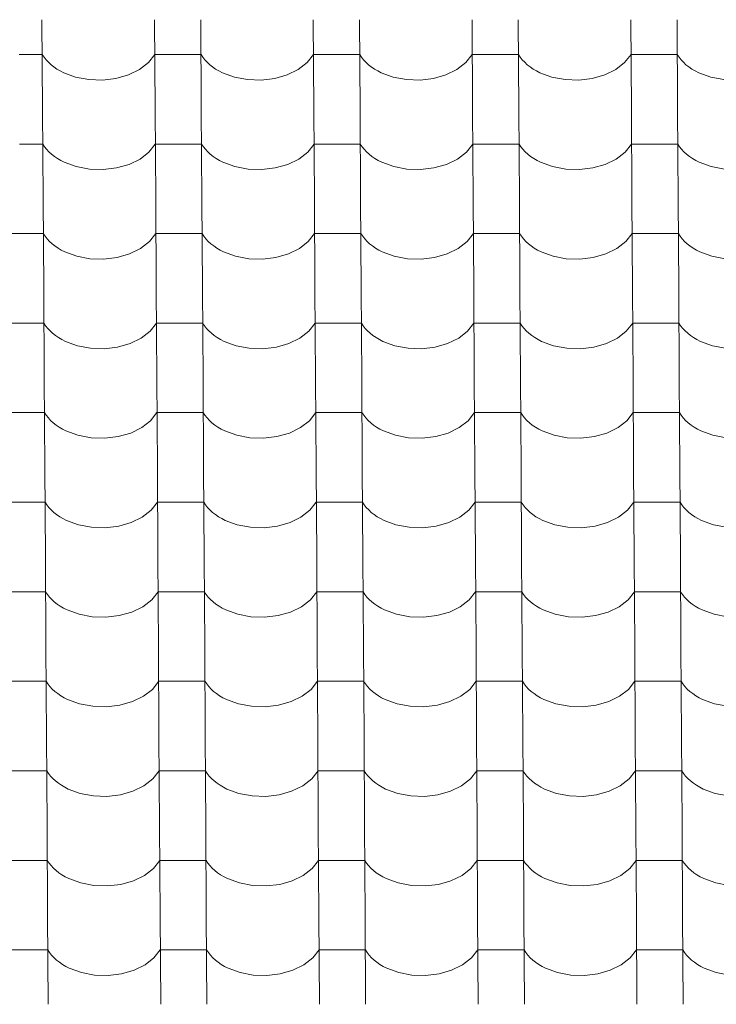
# Model space of a CAD drawing. Header units: millimetres. Extents: x -29001 to 109416, y -1251 to 13451.
# Tile 37 of 163: x -16516 to -15792, y 8474 to 9497. Entities that reach past the tile are written whole.
import ezdxf

# ---------------------------------------------------------------- set-up
doc = ezdxf.new("R2010")
doc.units = ezdxf.units.MM
doc.header["$MEASUREMENT"] = 0
doc.layers.add('POHLED JIŽNÍ_1_Konstrukce - nosné', color=7, linetype='Continuous')
doc.layers.add('POHLED JIŽNÍ_1_Nové_Výplně - Povrchové', color=7, linetype='Continuous')

# ---------------------------------------------------------------- blocks, each defined once
blk = doc.blocks.new('*X1', base_point=(-31394.7, -25864.9))
at = {"layer": 'POHLED JIŽNÍ_1_Nové_Výplně - Povrchové', "color": 21, "linetype": 'Continuous', "lineweight": 20, "true_color": 0xffaaaa}
for p, q in [((-16492.6, 9497.1), (-16492, 9404.5)), ((-16375.6, 9497.1), (-16375, 9404.5)), ((-16327.6, 9497.1), (-16327, 9404.5)), ((-16210.6, 9497.1), (-16210, 9404.5)), ((-16162.6, 9497.1), (-16162, 9404.5)), ((-16045.6, 9497.1), (-16045, 9404.5)), ((-15997.6, 9497.1), (-15997, 9404.5)), ((-15880.6, 9497.1), (-15880, 9404.5)), ((-15832.6, 9497.1), (-15832, 9404.5)), ((-16492.3, 9461), (-16516.4, 9461)), ((-16492.3, 9461), (-16490.5, 9458.2)), ((-16382, 9452.6), (-16375.4, 9461)), ((-16351.4, 9461), (-16375.4, 9461)), ((-16327.3, 9461), (-16351.4, 9461)), ((-16327.3, 9461), (-16325.5, 9458.2)), ((-16217, 9452.6), (-16210.4, 9461)), ((-16186.4, 9461), (-16210.4, 9461)), ((-16162.4, 9461), (-16186.4, 9461)), ((-16162.4, 9461), (-16160.5, 9458.2)), ((-16052, 9452.6), (-16045.4, 9461)), ((-16021.4, 9461), (-16045.4, 9461)), ((-15997.4, 9461), (-16021.4, 9461)), ((-15997.4, 9461), (-15995.5, 9458.2)), ((-15887, 9452.6), (-15880.4, 9461)), ((-15856.4, 9461), (-15880.4, 9461)), ((-15832.4, 9461), (-15856.4, 9461)), ((-15832.4, 9461), (-15830.5, 9458.2)), ((-16490.5, 9458.2), (-16488.4, 9455.5)), ((-16488.4, 9455.5), (-16485.9, 9452.9)), ((-16485.9, 9452.9), (-16483.2, 9450.4)), ((-16483.2, 9450.4), (-16480.3, 9448.1)), ((-16391.3, 9445.4), (-16382, 9452.6)), ((-16325.5, 9458.2), (-16323.4, 9455.5)), ((-16323.4, 9455.5), (-16320.9, 9452.9)), ((-16320.9, 9452.9), (-16318.2, 9450.4)), ((-16318.2, 9450.4), (-16315.3, 9448.1)), ((-16226.3, 9445.4), (-16217, 9452.6)), ((-16160.5, 9458.2), (-16158.4, 9455.5)), ((-16158.4, 9455.5), (-16155.9, 9452.9)), ((-16155.9, 9452.9), (-16153.3, 9450.4)), ((-16153.3, 9450.4), (-16150.3, 9448.1)), ((-16061.3, 9445.4), (-16052, 9452.6)), ((-15995.5, 9458.2), (-15993.4, 9455.5)), ((-15993.4, 9455.5), (-15990.9, 9452.9)), ((-15990.9, 9452.9), (-15988.3, 9450.4)), ((-15988.3, 9450.4), (-15985.3, 9448.1)), ((-15896.3, 9445.4), (-15887, 9452.6)), ((-15830.5, 9458.2), (-15828.4, 9455.5)), ((-15828.4, 9455.5), (-15826, 9452.9)), ((-15826, 9452.9), (-15823.3, 9450.4)), ((-15823.3, 9450.4), (-15820.3, 9448.1)), ((-16480.3, 9448.1), (-16477.1, 9445.9)), ((-16477.1, 9445.9), (-16473.7, 9443.9)), ((-16473.7, 9443.9), (-16470, 9442.1)), ((-16470, 9442.1), (-16457.6, 9437.5)), ((-16402.7, 9439.8), (-16391.3, 9445.4)), ((-16315.3, 9448.1), (-16312.1, 9445.9)), ((-16312.1, 9445.9), (-16308.7, 9443.9)), ((-16308.7, 9443.9), (-16305, 9442.1)), ((-16305, 9442.1), (-16292.6, 9437.5)), ((-16237.7, 9439.8), (-16226.3, 9445.4)), ((-16150.3, 9448.1), (-16147.1, 9445.9)), ((-16147.1, 9445.9), (-16143.7, 9443.9)), ((-16143.7, 9443.9), (-16140, 9442.1)), ((-16140, 9442.1), (-16127.6, 9437.5)), ((-16072.7, 9439.8), (-16061.3, 9445.4)), ((-15985.3, 9448.1), (-15982.1, 9445.9)), ((-15982.1, 9445.9), (-15978.7, 9443.9)), ((-15978.7, 9443.9), (-15975, 9442.1)), ((-15975, 9442.1), (-15962.6, 9437.5)), ((-15907.7, 9439.8), (-15896.3, 9445.4)), ((-15820.3, 9448.1), (-15817.1, 9445.9)), ((-15817.1, 9445.9), (-15813.7, 9443.9)), ((-15813.7, 9443.9), (-15810, 9442.1)), ((-15810, 9442.1), (-15797.6, 9437.5)), ((-16457.6, 9437.5), (-16443.9, 9434.9)), ((-16443.9, 9434.9), (-16429.7, 9434.4)), ((-16429.7, 9434.4), (-16415.7, 9436.1)), ((-16415.7, 9436.1), (-16402.7, 9439.8)), ((-16292.6, 9437.5), (-16278.9, 9434.9)), ((-16278.9, 9434.9), (-16264.7, 9434.4)), ((-16264.7, 9434.4), (-16250.7, 9436.1)), ((-16250.7, 9436.1), (-16237.7, 9439.8)), ((-16127.6, 9437.5), (-16113.9, 9434.9)), ((-16113.9, 9434.9), (-16099.7, 9434.4)), ((-16099.7, 9434.4), (-16085.7, 9436.1)), ((-16085.7, 9436.1), (-16072.7, 9439.8)), ((-15962.6, 9437.5), (-15948.9, 9434.9)), ((-15948.9, 9434.9), (-15934.7, 9434.4)), ((-15934.7, 9434.4), (-15920.7, 9436.1)), ((-15920.7, 9436.1), (-15907.7, 9439.8)), ((-15797.6, 9437.5), (-15783.9, 9434.9)), ((-16492, 9404.1), (-16491.4, 9311.5)), ((-16375, 9404.1), (-16374.4, 9311.5)), ((-16327, 9404.1), (-16326.4, 9311.5)), ((-16210, 9404.1), (-16209.5, 9311.5)), ((-16162, 9404.1), (-16161.4, 9311.5)), ((-16045, 9404.1), (-16044.5, 9311.5)), ((-15997, 9404.1), (-15996.4, 9311.5)), ((-15880, 9404.1), (-15879.5, 9311.5)), ((-15832, 9404.1), (-15831.4, 9311.5)), ((-16491.8, 9368), (-16515.8, 9368)), ((-16491.8, 9368), (-16489.9, 9365.2)), ((-16489.9, 9365.2), (-16487.8, 9362.5)), ((-16487.8, 9362.5), (-16485.4, 9359.9)), ((-16485.4, 9359.9), (-16482.7, 9357.4)), ((-16390.7, 9352.4), (-16381.4, 9359.6)), ((-16381.4, 9359.6), (-16374.8, 9368)), ((-16350.8, 9368), (-16374.8, 9368)), ((-16326.8, 9368), (-16350.8, 9368)), ((-16326.8, 9368), (-16324.9, 9365.2)), ((-16324.9, 9365.2), (-16322.8, 9362.5)), ((-16322.8, 9362.5), (-16320.4, 9359.9)), ((-16320.4, 9359.9), (-16317.7, 9357.4)), ((-16225.7, 9352.4), (-16216.4, 9359.6)), ((-16216.4, 9359.6), (-16209.8, 9368)), ((-16185.8, 9368), (-16209.8, 9368)), ((-16161.8, 9368), (-16185.8, 9368)), ((-16161.8, 9368), (-16159.9, 9365.2)), ((-16159.9, 9365.2), (-16157.8, 9362.5)), ((-16157.8, 9362.5), (-16155.4, 9359.9)), ((-16155.4, 9359.9), (-16152.7, 9357.4)), ((-16060.7, 9352.4), (-16051.4, 9359.6)), ((-16051.4, 9359.6), (-16044.8, 9368)), ((-16020.8, 9368), (-16044.8, 9368)), ((-15996.8, 9368), (-16020.8, 9368)), ((-15996.8, 9368), (-15994.9, 9365.2)), ((-15994.9, 9365.2), (-15992.8, 9362.5)), ((-15992.8, 9362.5), (-15990.4, 9359.9)), ((-15990.4, 9359.9), (-15987.7, 9357.4)), ((-15895.7, 9352.4), (-15886.4, 9359.6)), ((-15886.4, 9359.6), (-15879.8, 9368)), ((-15855.8, 9368), (-15879.8, 9368)), ((-15831.8, 9368), (-15855.8, 9368)), ((-15831.8, 9368), (-15829.9, 9365.2)), ((-15829.9, 9365.2), (-15827.8, 9362.5)), ((-15827.8, 9362.5), (-15825.4, 9359.9)), ((-15825.4, 9359.9), (-15822.7, 9357.4)), ((-16482.7, 9357.4), (-16479.7, 9355.1)), ((-16479.7, 9355.1), (-16476.5, 9352.9)), ((-16476.5, 9352.9), (-16473.1, 9350.9)), ((-16473.1, 9350.9), (-16469.5, 9349.1)), ((-16469.5, 9349.1), (-16457, 9344.5)), ((-16402.1, 9346.8), (-16390.7, 9352.4)), ((-16317.7, 9357.4), (-16314.7, 9355.1)), ((-16314.7, 9355.1), (-16311.5, 9352.9)), ((-16311.5, 9352.9), (-16308.1, 9350.9)), ((-16308.1, 9350.9), (-16304.5, 9349.1)), ((-16304.5, 9349.1), (-16292, 9344.5)), ((-16237.1, 9346.8), (-16225.7, 9352.4)), ((-16152.7, 9357.4), (-16149.7, 9355.1)), ((-16149.7, 9355.1), (-16146.5, 9352.9)), ((-16146.5, 9352.9), (-16143.1, 9350.9)), ((-16143.1, 9350.9), (-16139.5, 9349.1)), ((-16139.5, 9349.1), (-16127, 9344.5)), ((-16072.1, 9346.8), (-16060.7, 9352.4)), ((-15987.7, 9357.4), (-15984.7, 9355.1)), ((-15984.7, 9355.1), (-15981.5, 9352.9)), ((-15981.5, 9352.9), (-15978.1, 9350.9)), ((-15978.1, 9350.9), (-15974.5, 9349.1)), ((-15974.5, 9349.1), (-15962, 9344.5)), ((-15907.1, 9346.8), (-15895.7, 9352.4)), ((-15822.7, 9357.4), (-15819.7, 9355.1)), ((-15819.7, 9355.1), (-15816.5, 9352.9)), ((-15816.5, 9352.9), (-15813.1, 9350.9)), ((-15813.1, 9350.9), (-15809.5, 9349.1)), ((-15809.5, 9349.1), (-15797, 9344.5)), ((-16457, 9344.5), (-16443.3, 9341.9)), ((-16443.3, 9341.9), (-16429.1, 9341.4)), ((-16429.1, 9341.4), (-16415.2, 9343.1)), ((-16415.2, 9343.1), (-16402.1, 9346.8)), ((-16292, 9344.5), (-16278.3, 9341.9)), ((-16278.3, 9341.9), (-16264.1, 9341.4)), ((-16264.1, 9341.4), (-16250.2, 9343.1)), ((-16250.2, 9343.1), (-16237.1, 9346.8)), ((-16127, 9344.5), (-16113.3, 9341.9)), ((-16113.3, 9341.9), (-16099.1, 9341.4)), ((-16099.1, 9341.4), (-16085.2, 9343.1)), ((-16085.2, 9343.1), (-16072.1, 9346.8)), ((-15962, 9344.5), (-15948.3, 9341.9)), ((-15948.3, 9341.9), (-15934.1, 9341.4)), ((-15934.1, 9341.4), (-15920.2, 9343.1)), ((-15920.2, 9343.1), (-15907.1, 9346.8)), ((-15797, 9344.5), (-15783.3, 9341.9)), ((-16491.4, 9311.1), (-16490.8, 9218.5)), ((-16374.4, 9311.1), (-16373.9, 9218.5)), ((-16326.4, 9311.1), (-16325.8, 9218.5)), ((-16209.4, 9311.1), (-16208.9, 9218.5)), ((-16161.4, 9311.1), (-16160.8, 9218.5)), ((-16044.5, 9311.1), (-16043.9, 9218.5)), ((-15996.4, 9311.1), (-15995.8, 9218.5)), ((-15879.5, 9311.1), (-15878.9, 9218.5)), ((-15831.4, 9311.1), (-15830.8, 9218.5)), ((-16515.2, 9275), (-16539.2, 9275)), ((-16491.2, 9275), (-16515.2, 9275)), ((-16491.2, 9275), (-16489.3, 9272.2)), ((-16489.3, 9272.2), (-16487.2, 9269.5)), ((-16487.2, 9269.5), (-16484.8, 9266.9)), ((-16484.8, 9266.9), (-16482.1, 9264.4)), ((-16390.1, 9259.4), (-16380.8, 9266.6)), ((-16380.8, 9266.6), (-16374.2, 9275)), ((-16350.2, 9275), (-16374.2, 9275)), ((-16326.2, 9275), (-16350.2, 9275)), ((-16326.2, 9275), (-16324.3, 9272.2)), ((-16324.3, 9272.2), (-16322.2, 9269.5)), ((-16322.2, 9269.5), (-16319.8, 9266.9)), ((-16319.8, 9266.9), (-16317.1, 9264.4)), ((-16225.1, 9259.4), (-16215.8, 9266.6)), ((-16215.8, 9266.6), (-16209.2, 9275)), ((-16185.2, 9275), (-16209.2, 9275)), ((-16161.2, 9275), (-16185.2, 9275)), ((-16161.2, 9275), (-16159.3, 9272.2)), ((-16159.3, 9272.2), (-16157.2, 9269.5)), ((-16157.2, 9269.5), (-16154.8, 9266.9)), ((-16154.8, 9266.9), (-16152.1, 9264.4)), ((-16060.1, 9259.4), (-16050.8, 9266.6)), ((-16050.8, 9266.6), (-16044.2, 9275)), ((-16020.2, 9275), (-16044.2, 9275)), ((-15996.2, 9275), (-16020.2, 9275)), ((-15996.2, 9275), (-15994.3, 9272.2)), ((-15994.3, 9272.2), (-15992.2, 9269.5)), ((-15992.2, 9269.5), (-15989.8, 9266.9)), ((-15989.8, 9266.9), (-15987.1, 9264.4)), ((-15895.1, 9259.4), (-15885.8, 9266.6)), ((-15885.8, 9266.6), (-15879.2, 9275)), ((-15855.2, 9275), (-15879.2, 9275)), ((-15831.2, 9275), (-15855.2, 9275)), ((-15831.2, 9275), (-15829.4, 9272.2)), ((-15829.4, 9272.2), (-15827.2, 9269.5)), ((-15827.2, 9269.5), (-15824.8, 9266.9)), ((-15824.8, 9266.9), (-15822.1, 9264.4)), ((-16482.1, 9264.4), (-16479.1, 9262.1)), ((-16479.1, 9262.1), (-16475.9, 9259.9)), ((-16475.9, 9259.9), (-16472.5, 9257.9)), ((-16472.5, 9257.9), (-16468.9, 9256.1)), ((-16468.9, 9256.1), (-16456.4, 9251.5)), ((-16401.5, 9253.8), (-16390.1, 9259.4)), ((-16317.1, 9264.4), (-16314.1, 9262.1)), ((-16314.1, 9262.1), (-16310.9, 9259.9)), ((-16310.9, 9259.9), (-16307.5, 9257.9)), ((-16307.5, 9257.9), (-16303.9, 9256.1)), ((-16303.9, 9256.1), (-16291.4, 9251.5)), ((-16236.5, 9253.8), (-16225.1, 9259.4)), ((-16152.1, 9264.4), (-16149.1, 9262.1)), ((-16149.1, 9262.1), (-16145.9, 9259.9)), ((-16145.9, 9259.9), (-16142.5, 9257.9)), ((-16142.5, 9257.9), (-16138.9, 9256.1)), ((-16138.9, 9256.1), (-16126.4, 9251.5)), ((-16071.5, 9253.8), (-16060.1, 9259.4)), ((-15987.1, 9264.4), (-15984.1, 9262.1)), ((-15984.1, 9262.1), (-15980.9, 9259.9)), ((-15980.9, 9259.9), (-15977.5, 9257.9)), ((-15977.5, 9257.9), (-15973.9, 9256.1)), ((-15973.9, 9256.1), (-15961.4, 9251.5)), ((-15906.5, 9253.8), (-15895.1, 9259.4)), ((-15822.1, 9264.4), (-15819.1, 9262.1)), ((-15819.1, 9262.1), (-15815.9, 9259.9)), ((-15815.9, 9259.9), (-15812.5, 9257.9)), ((-15812.5, 9257.9), (-15808.9, 9256.1)), ((-15808.9, 9256.1), (-15796.4, 9251.5)), ((-16456.4, 9251.5), (-16442.7, 9248.9)), ((-16442.7, 9248.9), (-16428.5, 9248.4)), ((-16428.5, 9248.4), (-16414.6, 9250.1)), ((-16414.6, 9250.1), (-16401.5, 9253.8)), ((-16291.4, 9251.5), (-16277.7, 9248.9)), ((-16277.7, 9248.9), (-16263.5, 9248.4)), ((-16263.5, 9248.4), (-16249.6, 9250.1)), ((-16249.6, 9250.1), (-16236.5, 9253.8)), ((-16126.4, 9251.5), (-16112.7, 9248.9)), ((-16112.7, 9248.9), (-16098.5, 9248.4)), ((-16098.5, 9248.4), (-16084.6, 9250.1)), ((-16084.6, 9250.1), (-16071.5, 9253.8)), ((-15961.4, 9251.5), (-15947.7, 9248.9)), ((-15947.7, 9248.9), (-15933.6, 9248.4)), ((-15933.6, 9248.4), (-15919.6, 9250.1)), ((-15919.6, 9250.1), (-15906.5, 9253.8)), ((-15796.4, 9251.5), (-15782.7, 9248.9)), ((-16490.8, 9218.1), (-16490.2, 9125.4)), ((-16373.9, 9218.1), (-16373.3, 9125.4)), ((-16325.8, 9218.1), (-16325.2, 9125.4)), ((-16208.9, 9218.1), (-16208.3, 9125.4)), ((-16160.8, 9218.1), (-16160.3, 9125.4)), ((-16043.9, 9218.1), (-16043.3, 9125.4)), ((-15995.8, 9218.1), (-15995.3, 9125.4)), ((-15878.9, 9218.1), (-15878.3, 9125.4)), ((-15830.8, 9218.1), (-15830.3, 9125.4)), ((-16514.6, 9182), (-16538.6, 9182)), ((-16490.6, 9182), (-16514.6, 9182)), ((-16490.6, 9182), (-16488.8, 9179.2)), ((-16488.8, 9179.2), (-16486.6, 9176.5)), ((-16486.6, 9176.5), (-16484.2, 9173.9)), ((-16380.3, 9173.6), (-16373.6, 9182)), ((-16349.6, 9182), (-16373.6, 9182)), ((-16325.6, 9182), (-16349.6, 9182)), ((-16325.6, 9182), (-16323.8, 9179.2)), ((-16323.8, 9179.2), (-16321.6, 9176.5)), ((-16321.6, 9176.5), (-16319.2, 9173.9)), ((-16215.3, 9173.6), (-16208.6, 9182)), ((-16184.6, 9182), (-16208.6, 9182)), ((-16160.6, 9182), (-16184.6, 9182)), ((-16160.6, 9182), (-16158.8, 9179.2)), ((-16158.8, 9179.2), (-16156.6, 9176.5)), ((-16156.6, 9176.5), (-16154.2, 9173.9)), ((-16050.3, 9173.6), (-16043.6, 9182)), ((-16019.6, 9182), (-16043.6, 9182)), ((-15995.6, 9182), (-16019.6, 9182)), ((-15995.6, 9182), (-15993.8, 9179.2)), ((-15993.8, 9179.2), (-15991.6, 9176.5)), ((-15991.6, 9176.5), (-15989.2, 9173.9)), ((-15885.3, 9173.6), (-15878.6, 9182)), ((-15854.6, 9182), (-15878.6, 9182)), ((-15830.6, 9182), (-15854.6, 9182)), ((-15830.6, 9182), (-15828.8, 9179.2)), ((-15828.8, 9179.2), (-15826.6, 9176.5)), ((-15826.6, 9176.5), (-15824.2, 9173.9)), ((-16484.2, 9173.9), (-16481.5, 9171.4)), ((-16481.5, 9171.4), (-16478.5, 9169.1)), ((-16478.5, 9169.1), (-16475.3, 9166.9)), ((-16475.3, 9166.9), (-16471.9, 9164.9)), ((-16471.9, 9164.9), (-16468.3, 9163)), ((-16401, 9160.8), (-16389.5, 9166.4)), ((-16389.5, 9166.4), (-16380.3, 9173.6)), ((-16319.2, 9173.9), (-16316.5, 9171.4)), ((-16316.5, 9171.4), (-16313.5, 9169.1)), ((-16313.5, 9169.1), (-16310.4, 9166.9)), ((-16310.4, 9166.9), (-16306.9, 9164.9)), ((-16306.9, 9164.9), (-16303.3, 9163)), ((-16236, 9160.8), (-16224.5, 9166.4)), ((-16224.5, 9166.4), (-16215.3, 9173.6)), ((-16154.2, 9173.9), (-16151.5, 9171.4)), ((-16151.5, 9171.4), (-16148.6, 9169.1)), ((-16148.6, 9169.1), (-16145.4, 9166.9)), ((-16145.4, 9166.9), (-16141.9, 9164.9)), ((-16141.9, 9164.9), (-16138.3, 9163)), ((-16071, 9160.8), (-16059.5, 9166.4)), ((-16059.5, 9166.4), (-16050.3, 9173.6)), ((-15989.2, 9173.9), (-15986.5, 9171.4)), ((-15986.5, 9171.4), (-15983.6, 9169.1)), ((-15983.6, 9169.1), (-15980.4, 9166.9)), ((-15980.4, 9166.9), (-15976.9, 9164.9)), ((-15976.9, 9164.9), (-15973.3, 9163)), ((-15906, 9160.8), (-15894.5, 9166.4)), ((-15894.5, 9166.4), (-15885.3, 9173.6)), ((-15824.2, 9173.9), (-15821.5, 9171.4)), ((-15821.5, 9171.4), (-15818.6, 9169.1)), ((-15818.6, 9169.1), (-15815.4, 9166.9)), ((-15815.4, 9166.9), (-15811.9, 9164.9)), ((-15811.9, 9164.9), (-15808.3, 9163)), ((-16468.3, 9163), (-16455.8, 9158.5)), ((-16455.8, 9158.5), (-16442.1, 9155.9)), ((-16442.1, 9155.9), (-16428, 9155.4)), ((-16428, 9155.4), (-16414, 9157.1)), ((-16414, 9157.1), (-16401, 9160.8)), ((-16303.3, 9163), (-16290.8, 9158.5)), ((-16290.8, 9158.5), (-16277.1, 9155.9)), ((-16277.1, 9155.9), (-16263, 9155.4)), ((-16263, 9155.4), (-16249, 9157.1)), ((-16249, 9157.1), (-16236, 9160.8)), ((-16138.3, 9163), (-16125.8, 9158.5)), ((-16125.8, 9158.5), (-16112.1, 9155.9)), ((-16112.1, 9155.9), (-16098, 9155.4)), ((-16098, 9155.4), (-16084, 9157.1)), ((-16084, 9157.1), (-16071, 9160.8)), ((-15973.3, 9163), (-15960.8, 9158.5)), ((-15960.8, 9158.5), (-15947.2, 9155.9)), ((-15947.2, 9155.9), (-15933, 9155.4)), ((-15933, 9155.4), (-15919, 9157.1)), ((-15919, 9157.1), (-15906, 9160.8)), ((-15808.3, 9163), (-15795.8, 9158.5)), ((-15795.8, 9158.5), (-15782.2, 9155.9)), ((-16490.2, 9125.1), (-16489.7, 9032.4)), ((-16373.3, 9125.1), (-16372.7, 9032.4)), ((-16325.2, 9125.1), (-16324.7, 9032.4)), ((-16208.3, 9125.1), (-16207.7, 9032.4)), ((-16160.3, 9125.1), (-16159.7, 9032.4)), ((-16043.3, 9125.1), (-16042.7, 9032.4)), ((-15995.3, 9125.1), (-15994.7, 9032.4)), ((-15878.3, 9125.1), (-15877.7, 9032.4)), ((-15830.3, 9125.1), (-15829.7, 9032.4)), ((-16514, 9089), (-16538.1, 9089)), ((-16490, 9089), (-16514, 9089)), ((-16490, 9089), (-16488.2, 9086.2)), ((-16488.2, 9086.2), (-16486, 9083.5)), ((-16486, 9083.5), (-16483.6, 9080.9)), ((-16379.7, 9080.6), (-16373.1, 9089)), ((-16349, 9089), (-16373.1, 9089)), ((-16325, 9089), (-16349, 9089)), ((-16325, 9089), (-16323.2, 9086.2)), ((-16323.2, 9086.2), (-16321, 9083.5)), ((-16321, 9083.5), (-16318.6, 9080.9)), ((-16214.7, 9080.6), (-16208.1, 9089)), ((-16184, 9089), (-16208.1, 9089)), ((-16160, 9089), (-16184, 9089)), ((-16160, 9089), (-16158.2, 9086.2)), ((-16158.2, 9086.2), (-16156, 9083.5)), ((-16156, 9083.5), (-16153.6, 9080.9)), ((-16049.7, 9080.6), (-16043.1, 9089)), ((-16019, 9089), (-16043.1, 9089)), ((-15995, 9089), (-16019, 9089)), ((-15995, 9089), (-15993.2, 9086.2)), ((-15993.2, 9086.2), (-15991, 9083.5)), ((-15991, 9083.5), (-15988.6, 9080.9)), ((-15884.7, 9080.6), (-15878.1, 9089)), ((-15854, 9089), (-15878.1, 9089)), ((-15830, 9089), (-15854, 9089)), ((-15830, 9089), (-15828.2, 9086.2)), ((-15828.2, 9086.2), (-15826.1, 9083.5)), ((-15826.1, 9083.5), (-15823.6, 9080.9)), ((-16483.6, 9080.9), (-16480.9, 9078.4)), ((-16480.9, 9078.4), (-16478, 9076.1)), ((-16478, 9076.1), (-16474.8, 9073.9)), ((-16474.8, 9073.9), (-16471.3, 9071.9)), ((-16400.4, 9067.8), (-16388.9, 9073.4)), ((-16388.9, 9073.4), (-16379.7, 9080.6)), ((-16318.6, 9080.9), (-16315.9, 9078.4)), ((-16315.9, 9078.4), (-16313, 9076.1)), ((-16313, 9076.1), (-16309.8, 9073.9)), ((-16309.8, 9073.9), (-16306.3, 9071.9)), ((-16235.4, 9067.8), (-16223.9, 9073.4)), ((-16223.9, 9073.4), (-16214.7, 9080.6)), ((-16153.6, 9080.9), (-16150.9, 9078.4)), ((-16150.9, 9078.4), (-16148, 9076.1)), ((-16148, 9076.1), (-16144.8, 9073.9)), ((-16144.8, 9073.9), (-16141.3, 9071.9)), ((-16070.4, 9067.8), (-16058.9, 9073.4)), ((-16058.9, 9073.4), (-16049.7, 9080.6)), ((-15988.6, 9080.9), (-15985.9, 9078.4)), ((-15985.9, 9078.4), (-15983, 9076.1)), ((-15983, 9076.1), (-15979.8, 9073.9)), ((-15979.8, 9073.9), (-15976.3, 9071.9)), ((-15905.4, 9067.8), (-15893.9, 9073.4)), ((-15893.9, 9073.4), (-15884.7, 9080.6)), ((-15823.6, 9080.9), (-15820.9, 9078.4)), ((-15820.9, 9078.4), (-15818, 9076.1)), ((-15818, 9076.1), (-15814.8, 9073.9)), ((-15814.8, 9073.9), (-15811.4, 9071.9)), ((-16471.3, 9071.9), (-16467.7, 9070)), ((-16467.7, 9070), (-16455.2, 9065.5)), ((-16455.2, 9065.5), (-16441.6, 9062.9)), ((-16441.6, 9062.9), (-16427.4, 9062.4)), ((-16427.4, 9062.4), (-16413.4, 9064.1)), ((-16413.4, 9064.1), (-16400.4, 9067.8)), ((-16306.3, 9071.9), (-16302.7, 9070)), ((-16302.7, 9070), (-16290.2, 9065.5)), ((-16290.2, 9065.5), (-16276.6, 9062.9)), ((-16276.6, 9062.9), (-16262.4, 9062.4)), ((-16262.4, 9062.4), (-16248.4, 9064.1)), ((-16248.4, 9064.1), (-16235.4, 9067.8)), ((-16141.3, 9071.9), (-16137.7, 9070)), ((-16137.7, 9070), (-16125.2, 9065.5)), ((-16125.2, 9065.5), (-16111.6, 9062.9)), ((-16111.6, 9062.9), (-16097.4, 9062.4)), ((-16097.4, 9062.4), (-16083.4, 9064.1)), ((-16083.4, 9064.1), (-16070.4, 9067.8)), ((-15976.3, 9071.9), (-15972.7, 9070)), ((-15972.7, 9070), (-15960.2, 9065.5)), ((-15960.2, 9065.5), (-15946.6, 9062.9)), ((-15946.6, 9062.9), (-15932.4, 9062.4)), ((-15932.4, 9062.4), (-15918.4, 9064.1)), ((-15918.4, 9064.1), (-15905.4, 9067.8)), ((-15811.4, 9071.9), (-15807.7, 9070)), ((-15807.7, 9070), (-15795.2, 9065.5)), ((-15795.2, 9065.5), (-15781.6, 9062.9)), ((-16489.7, 9032.1), (-16489.1, 8939.4)), ((-16372.7, 9032.1), (-16372.1, 8939.4)), ((-16324.7, 9032.1), (-16324.1, 8939.4)), ((-16207.7, 9032.1), (-16207.1, 8939.4)), ((-16159.7, 9032.1), (-16159.1, 8939.4)), ((-16042.7, 9032.1), (-16042.1, 8939.4)), ((-15994.7, 9032.1), (-15994.1, 8939.4)), ((-15877.7, 9032.1), (-15877.1, 8939.4)), ((-15829.7, 9032.1), (-15829.1, 8939.4)), ((-16513.5, 8995.9), (-16537.5, 8995.9)), ((-16489.4, 8995.9), (-16513.5, 8995.9)), ((-16489.4, 8995.9), (-16487.6, 8993.2)), ((-16487.6, 8993.2), (-16485.5, 8990.5)), ((-16485.5, 8990.5), (-16483, 8987.9)), ((-16379.1, 8987.6), (-16372.5, 8995.9)), ((-16348.5, 8995.9), (-16372.5, 8995.9)), ((-16324.4, 8995.9), (-16348.5, 8995.9)), ((-16324.4, 8995.9), (-16322.6, 8993.2)), ((-16322.6, 8993.2), (-16320.5, 8990.5)), ((-16320.5, 8990.5), (-16318, 8987.9)), ((-16214.1, 8987.6), (-16207.5, 8995.9)), ((-16183.5, 8995.9), (-16207.5, 8995.9)), ((-16159.4, 8995.9), (-16183.5, 8995.9)), ((-16159.4, 8995.9), (-16157.6, 8993.2)), ((-16157.6, 8993.2), (-16155.5, 8990.5)), ((-16155.5, 8990.5), (-16153, 8987.9)), ((-16049.1, 8987.6), (-16042.5, 8995.9)), ((-16018.5, 8995.9), (-16042.5, 8995.9)), ((-15994.4, 8995.9), (-16018.5, 8995.9)), ((-15994.4, 8995.9), (-15992.6, 8993.2)), ((-15992.6, 8993.2), (-15990.5, 8990.5)), ((-15990.5, 8990.5), (-15988, 8987.9)), ((-15884.1, 8987.6), (-15877.5, 8995.9)), ((-15853.5, 8995.9), (-15877.5, 8995.9)), ((-15829.4, 8995.9), (-15853.5, 8995.9)), ((-15829.4, 8995.9), (-15827.6, 8993.2)), ((-15827.6, 8993.2), (-15825.5, 8990.5)), ((-15825.5, 8990.5), (-15823, 8987.9)), ((-16483, 8987.9), (-16480.3, 8985.4)), ((-16480.3, 8985.4), (-16477.4, 8983.1)), ((-16477.4, 8983.1), (-16474.2, 8980.9)), ((-16474.2, 8980.9), (-16470.8, 8978.9)), ((-16399.8, 8974.8), (-16388.4, 8980.4)), ((-16388.4, 8980.4), (-16379.1, 8987.6)), ((-16318, 8987.9), (-16315.3, 8985.4)), ((-16315.3, 8985.4), (-16312.4, 8983.1)), ((-16312.4, 8983.1), (-16309.2, 8980.9)), ((-16309.2, 8980.9), (-16305.8, 8978.9)), ((-16234.8, 8974.8), (-16223.4, 8980.4)), ((-16223.4, 8980.4), (-16214.1, 8987.6)), ((-16153, 8987.9), (-16150.3, 8985.4)), ((-16150.3, 8985.4), (-16147.4, 8983.1)), ((-16147.4, 8983.1), (-16144.2, 8980.9)), ((-16144.2, 8980.9), (-16140.8, 8978.9)), ((-16069.8, 8974.8), (-16058.4, 8980.4)), ((-16058.4, 8980.4), (-16049.1, 8987.6)), ((-15988, 8987.9), (-15985.3, 8985.4)), ((-15985.3, 8985.4), (-15982.4, 8983.1)), ((-15982.4, 8983.1), (-15979.2, 8980.9)), ((-15979.2, 8980.9), (-15975.8, 8978.9)), ((-15904.8, 8974.8), (-15893.4, 8980.4)), ((-15893.4, 8980.4), (-15884.1, 8987.6)), ((-15823, 8987.9), (-15820.3, 8985.4)), ((-15820.3, 8985.4), (-15817.4, 8983.1)), ((-15817.4, 8983.1), (-15814.2, 8980.9)), ((-15814.2, 8980.9), (-15810.8, 8978.9)), ((-16470.8, 8978.9), (-16467.1, 8977)), ((-16467.1, 8977), (-16454.7, 8972.5)), ((-16454.7, 8972.5), (-16441, 8969.9)), ((-16441, 8969.9), (-16426.8, 8969.4)), ((-16426.8, 8969.4), (-16412.8, 8971.1)), ((-16412.8, 8971.1), (-16399.8, 8974.8)), ((-16305.8, 8978.9), (-16302.1, 8977)), ((-16302.1, 8977), (-16289.7, 8972.5)), ((-16289.7, 8972.5), (-16276, 8969.9)), ((-16276, 8969.9), (-16261.8, 8969.4)), ((-16261.8, 8969.4), (-16247.8, 8971.1)), ((-16247.8, 8971.1), (-16234.8, 8974.8)), ((-16140.8, 8978.9), (-16137.1, 8977)), ((-16137.1, 8977), (-16124.7, 8972.5)), ((-16124.7, 8972.5), (-16111, 8969.9)), ((-16111, 8969.9), (-16096.8, 8969.4)), ((-16096.8, 8969.4), (-16082.8, 8971.1)), ((-16082.8, 8971.1), (-16069.8, 8974.8)), ((-15975.8, 8978.9), (-15972.1, 8977)), ((-15972.1, 8977), (-15959.7, 8972.5)), ((-15959.7, 8972.5), (-15946, 8969.9)), ((-15946, 8969.9), (-15931.8, 8969.4)), ((-15931.8, 8969.4), (-15917.8, 8971.1)), ((-15917.8, 8971.1), (-15904.8, 8974.8)), ((-15810.8, 8978.9), (-15807.1, 8977)), ((-15807.1, 8977), (-15794.7, 8972.5)), ((-15794.7, 8972.5), (-15781, 8969.9)), ((-16489.1, 8939.1), (-16488.5, 8846.4)), ((-16372.1, 8939.1), (-16371.5, 8846.4)), ((-16324.1, 8939.1), (-16323.5, 8846.4)), ((-16207.1, 8939.1), (-16206.5, 8846.4)), ((-16159.1, 8939.1), (-16158.5, 8846.4)), ((-16042.1, 8939.1), (-16041.5, 8846.4)), ((-15994.1, 8939.1), (-15993.5, 8846.4)), ((-15877.1, 8939.1), (-15876.5, 8846.4)), ((-15829.1, 8939.1), (-15828.5, 8846.4)), ((-16512.9, 8902.9), (-16536.9, 8902.9)), ((-16488.9, 8902.9), (-16512.9, 8902.9)), ((-16488.9, 8902.9), (-16487, 8900.1)), ((-16487, 8900.1), (-16484.9, 8897.4)), ((-16378.5, 8894.5), (-16371.9, 8902.9)), ((-16347.9, 8902.9), (-16371.9, 8902.9)), ((-16323.9, 8902.9), (-16347.9, 8902.9)), ((-16323.9, 8902.9), (-16322, 8900.1)), ((-16322, 8900.1), (-16319.9, 8897.4)), ((-16213.5, 8894.5), (-16206.9, 8902.9)), ((-16182.9, 8902.9), (-16206.9, 8902.9)), ((-16158.9, 8902.9), (-16182.9, 8902.9)), ((-16158.9, 8902.9), (-16157, 8900.1)), ((-16157, 8900.1), (-16154.9, 8897.4)), ((-16048.5, 8894.5), (-16041.9, 8902.9)), ((-16017.9, 8902.9), (-16041.9, 8902.9)), ((-15993.9, 8902.9), (-16017.9, 8902.9)), ((-15993.9, 8902.9), (-15992, 8900.1)), ((-15992, 8900.1), (-15989.9, 8897.4)), ((-15883.5, 8894.5), (-15876.9, 8902.9)), ((-15852.9, 8902.9), (-15876.9, 8902.9)), ((-15828.9, 8902.9), (-15852.9, 8902.9)), ((-15828.9, 8902.9), (-15827, 8900.1)), ((-15827, 8900.1), (-15824.9, 8897.4)), ((-16484.9, 8897.4), (-16482.5, 8894.9)), ((-16482.5, 8894.9), (-16479.8, 8892.4)), ((-16479.8, 8892.4), (-16476.8, 8890.1)), ((-16476.8, 8890.1), (-16473.6, 8887.9)), ((-16473.6, 8887.9), (-16470.2, 8885.9)), ((-16387.8, 8887.4), (-16378.5, 8894.5)), ((-16319.9, 8897.4), (-16317.5, 8894.9)), ((-16317.5, 8894.9), (-16314.8, 8892.4)), ((-16314.8, 8892.4), (-16311.8, 8890.1)), ((-16311.8, 8890.1), (-16308.6, 8887.9)), ((-16308.6, 8887.9), (-16305.2, 8885.9)), ((-16222.8, 8887.4), (-16213.5, 8894.5)), ((-16154.9, 8897.4), (-16152.5, 8894.9)), ((-16152.5, 8894.9), (-16149.8, 8892.4)), ((-16149.8, 8892.4), (-16146.8, 8890.1)), ((-16146.8, 8890.1), (-16143.6, 8887.9)), ((-16143.6, 8887.9), (-16140.2, 8885.9)), ((-16057.8, 8887.4), (-16048.5, 8894.5)), ((-15989.9, 8897.4), (-15987.5, 8894.9)), ((-15987.5, 8894.9), (-15984.8, 8892.4)), ((-15984.8, 8892.4), (-15981.8, 8890.1)), ((-15981.8, 8890.1), (-15978.6, 8887.9)), ((-15978.6, 8887.9), (-15975.2, 8885.9)), ((-15892.8, 8887.4), (-15883.5, 8894.5)), ((-15824.9, 8897.4), (-15822.5, 8894.9)), ((-15822.5, 8894.9), (-15819.8, 8892.4)), ((-15819.8, 8892.4), (-15816.8, 8890.1)), ((-15816.8, 8890.1), (-15813.6, 8887.9)), ((-15813.6, 8887.9), (-15810.2, 8885.9)), ((-16470.2, 8885.9), (-16466.5, 8884)), ((-16466.5, 8884), (-16454.1, 8879.5)), ((-16454.1, 8879.5), (-16440.4, 8876.9)), ((-16426.2, 8876.4), (-16412.3, 8878.1)), ((-16412.3, 8878.1), (-16399.2, 8881.8)), ((-16399.2, 8881.8), (-16387.8, 8887.4)), ((-16305.2, 8885.9), (-16301.5, 8884)), ((-16301.5, 8884), (-16289.1, 8879.5)), ((-16289.1, 8879.5), (-16275.4, 8876.9)), ((-16261.2, 8876.4), (-16247.3, 8878.1)), ((-16247.3, 8878.1), (-16234.2, 8881.8)), ((-16234.2, 8881.8), (-16222.8, 8887.4)), ((-16140.2, 8885.9), (-16136.6, 8884)), ((-16136.6, 8884), (-16124.1, 8879.5)), ((-16124.1, 8879.5), (-16110.4, 8876.9)), ((-16096.2, 8876.4), (-16082.3, 8878.1)), ((-16082.3, 8878.1), (-16069.2, 8881.8)), ((-16069.2, 8881.8), (-16057.8, 8887.4)), ((-15975.2, 8885.9), (-15971.6, 8884)), ((-15971.6, 8884), (-15959.1, 8879.5)), ((-15959.1, 8879.5), (-15945.4, 8876.9)), ((-15931.2, 8876.4), (-15917.3, 8878.1)), ((-15917.3, 8878.1), (-15904.2, 8881.8)), ((-15904.2, 8881.8), (-15892.8, 8887.4)), ((-15810.2, 8885.9), (-15806.6, 8884)), ((-15806.6, 8884), (-15794.1, 8879.5)), ((-15794.1, 8879.5), (-15780.4, 8876.9)), ((-16440.4, 8876.9), (-16426.2, 8876.4)), ((-16275.4, 8876.9), (-16261.2, 8876.4)), ((-16110.4, 8876.9), (-16096.2, 8876.4)), ((-15945.4, 8876.9), (-15931.2, 8876.4)), ((-16488.5, 8846.1), (-16487.9, 8753.4)), ((-16371.5, 8846.1), (-16371, 8753.4)), ((-16323.5, 8846.1), (-16322.9, 8753.4)), ((-16206.5, 8846.1), (-16206, 8753.4)), ((-16158.5, 8846.1), (-16157.9, 8753.4)), ((-16041.5, 8846.1), (-16041, 8753.4)), ((-15993.5, 8846.1), (-15992.9, 8753.4)), ((-15876.5, 8846.1), (-15876, 8753.4)), ((-15828.5, 8846.1), (-15827.9, 8753.4)), ((-16512.3, 8809.9), (-16536.3, 8809.9)), ((-16488.3, 8809.9), (-16512.3, 8809.9)), ((-16488.3, 8809.9), (-16486.4, 8807.1)), ((-16486.4, 8807.1), (-16484.3, 8804.4)), ((-16377.9, 8801.5), (-16371.3, 8809.9)), ((-16347.3, 8809.9), (-16371.3, 8809.9)), ((-16323.3, 8809.9), (-16347.3, 8809.9)), ((-16323.3, 8809.9), (-16321.4, 8807.1)), ((-16321.4, 8807.1), (-16319.3, 8804.4)), ((-16212.9, 8801.5), (-16206.3, 8809.9)), ((-16182.3, 8809.9), (-16206.3, 8809.9)), ((-16158.3, 8809.9), (-16182.3, 8809.9)), ((-16158.3, 8809.9), (-16156.4, 8807.1)), ((-16156.4, 8807.1), (-16154.3, 8804.4)), ((-16047.9, 8801.5), (-16041.3, 8809.9)), ((-16017.3, 8809.9), (-16041.3, 8809.9)), ((-15993.3, 8809.9), (-16017.3, 8809.9)), ((-15993.3, 8809.9), (-15991.4, 8807.1)), ((-15991.4, 8807.1), (-15989.3, 8804.4)), ((-15882.9, 8801.5), (-15876.3, 8809.9)), ((-15852.3, 8809.9), (-15876.3, 8809.9)), ((-15828.3, 8809.9), (-15852.3, 8809.9)), ((-15828.3, 8809.9), (-15826.4, 8807.1)), ((-15826.4, 8807.1), (-15824.3, 8804.4)), ((-16484.3, 8804.4), (-16481.9, 8801.8)), ((-16481.9, 8801.8), (-16479.2, 8799.4)), ((-16479.2, 8799.4), (-16476.2, 8797.1)), ((-16476.2, 8797.1), (-16473, 8794.9)), ((-16387.2, 8794.4), (-16377.9, 8801.5)), ((-16319.3, 8804.4), (-16316.9, 8801.8)), ((-16316.9, 8801.8), (-16314.2, 8799.4)), ((-16314.2, 8799.4), (-16311.2, 8797.1)), ((-16311.2, 8797.1), (-16308, 8794.9)), ((-16222.2, 8794.4), (-16212.9, 8801.5)), ((-16154.3, 8804.4), (-16151.9, 8801.8)), ((-16151.9, 8801.8), (-16149.2, 8799.4)), ((-16149.2, 8799.4), (-16146.2, 8797.1)), ((-16146.2, 8797.1), (-16143, 8794.9)), ((-16057.2, 8794.4), (-16047.9, 8801.5)), ((-15989.3, 8804.4), (-15986.9, 8801.8)), ((-15986.9, 8801.8), (-15984.2, 8799.4)), ((-15984.2, 8799.4), (-15981.2, 8797.1)), ((-15981.2, 8797.1), (-15978, 8794.9)), ((-15892.2, 8794.4), (-15882.9, 8801.5)), ((-15824.3, 8804.4), (-15821.9, 8801.8)), ((-15821.9, 8801.8), (-15819.2, 8799.4)), ((-15819.2, 8799.4), (-15816.2, 8797.1)), ((-15816.2, 8797.1), (-15813, 8794.9)), ((-16473, 8794.9), (-16469.6, 8792.9)), ((-16469.6, 8792.9), (-16466, 8791)), ((-16466, 8791), (-16453.5, 8786.4)), ((-16453.5, 8786.4), (-16439.8, 8783.9)), ((-16411.7, 8785.1), (-16398.6, 8788.8)), ((-16398.6, 8788.8), (-16387.2, 8794.4)), ((-16308, 8794.9), (-16304.6, 8792.9)), ((-16304.6, 8792.9), (-16301, 8791)), ((-16301, 8791), (-16288.5, 8786.4)), ((-16288.5, 8786.4), (-16274.8, 8783.9)), ((-16246.7, 8785.1), (-16233.6, 8788.8)), ((-16233.6, 8788.8), (-16222.2, 8794.4)), ((-16143, 8794.9), (-16139.6, 8792.9)), ((-16139.6, 8792.9), (-16136, 8791)), ((-16136, 8791), (-16123.5, 8786.4)), ((-16123.5, 8786.4), (-16109.8, 8783.9)), ((-16081.7, 8785.1), (-16068.6, 8788.8)), ((-16068.6, 8788.8), (-16057.2, 8794.4)), ((-15978, 8794.9), (-15974.6, 8792.9)), ((-15974.6, 8792.9), (-15971, 8791)), ((-15971, 8791), (-15958.5, 8786.4)), ((-15958.5, 8786.4), (-15944.8, 8783.9)), ((-15916.7, 8785.1), (-15903.6, 8788.8)), ((-15903.6, 8788.8), (-15892.2, 8794.4)), ((-15813, 8794.9), (-15809.6, 8792.9)), ((-15809.6, 8792.9), (-15806, 8791)), ((-15806, 8791), (-15793.5, 8786.4)), ((-15793.5, 8786.4), (-15779.8, 8783.9)), ((-16439.8, 8783.9), (-16425.6, 8783.4)), ((-16425.6, 8783.4), (-16411.7, 8785.1)), ((-16274.8, 8783.9), (-16260.6, 8783.4)), ((-16260.6, 8783.4), (-16246.7, 8785.1)), ((-16109.8, 8783.9), (-16095.6, 8783.4)), ((-16095.6, 8783.4), (-16081.7, 8785.1)), ((-15944.8, 8783.9), (-15930.6, 8783.4)), ((-15930.6, 8783.4), (-15916.7, 8785.1)), ((-16487.9, 8753.1), (-16487.3, 8660.4)), ((-16371, 8753.1), (-16370.4, 8660.4)), ((-16322.9, 8753.1), (-16322.3, 8660.4)), ((-16206, 8753.1), (-16205.4, 8660.4)), ((-16157.9, 8753.1), (-16157.3, 8660.4)), ((-16041, 8753.1), (-16040.4, 8660.4)), ((-15992.9, 8753.1), (-15992.3, 8660.4)), ((-15876, 8753.1), (-15875.4, 8660.4)), ((-15827.9, 8753.1), (-15827.4, 8660.4)), ((-16511.7, 8716.9), (-16535.7, 8716.9)), ((-16487.7, 8716.9), (-16511.7, 8716.9)), ((-16487.7, 8716.9), (-16485.9, 8714.1)), ((-16485.9, 8714.1), (-16483.7, 8711.4)), ((-16377.3, 8708.5), (-16370.7, 8716.9)), ((-16346.7, 8716.9), (-16370.7, 8716.9)), ((-16322.7, 8716.9), (-16346.7, 8716.9)), ((-16322.7, 8716.9), (-16320.9, 8714.1)), ((-16320.9, 8714.1), (-16318.7, 8711.4)), ((-16212.3, 8708.5), (-16205.7, 8716.9)), ((-16181.7, 8716.9), (-16205.7, 8716.9)), ((-16157.7, 8716.9), (-16181.7, 8716.9)), ((-16157.7, 8716.9), (-16155.9, 8714.1)), ((-16155.9, 8714.1), (-16153.7, 8711.4)), ((-16047.4, 8708.5), (-16040.7, 8716.9)), ((-16016.7, 8716.9), (-16040.7, 8716.9)), ((-15992.7, 8716.9), (-16016.7, 8716.9)), ((-15992.7, 8716.9), (-15990.9, 8714.1)), ((-15990.9, 8714.1), (-15988.7, 8711.4)), ((-15882.4, 8708.5), (-15875.7, 8716.9)), ((-15851.7, 8716.9), (-15875.7, 8716.9)), ((-15827.7, 8716.9), (-15851.7, 8716.9)), ((-15827.7, 8716.9), (-15825.9, 8714.1)), ((-15825.9, 8714.1), (-15823.7, 8711.4)), ((-16483.7, 8711.4), (-16481.3, 8708.8)), ((-16481.3, 8708.8), (-16478.6, 8706.4)), ((-16478.6, 8706.4), (-16475.6, 8704)), ((-16475.6, 8704), (-16472.4, 8701.9)), ((-16386.6, 8701.4), (-16377.3, 8708.5)), ((-16318.7, 8711.4), (-16316.3, 8708.8)), ((-16316.3, 8708.8), (-16313.6, 8706.4)), ((-16313.6, 8706.4), (-16310.6, 8704)), ((-16310.6, 8704), (-16307.4, 8701.9)), ((-16221.6, 8701.4), (-16212.3, 8708.5)), ((-16153.7, 8711.4), (-16151.3, 8708.8)), ((-16151.3, 8708.8), (-16148.6, 8706.4)), ((-16148.6, 8706.4), (-16145.6, 8704)), ((-16145.6, 8704), (-16142.4, 8701.9)), ((-16056.6, 8701.4), (-16047.4, 8708.5)), ((-15988.7, 8711.4), (-15986.3, 8708.8)), ((-15986.3, 8708.8), (-15983.6, 8706.4)), ((-15983.6, 8706.4), (-15980.6, 8704)), ((-15980.6, 8704), (-15977.4, 8701.9)), ((-15891.6, 8701.4), (-15882.4, 8708.5)), ((-15823.7, 8711.4), (-15821.3, 8708.8)), ((-15821.3, 8708.8), (-15818.6, 8706.4)), ((-15818.6, 8706.4), (-15815.6, 8704)), ((-15815.6, 8704), (-15812.5, 8701.9)), ((-16472.4, 8701.9), (-16469, 8699.9)), ((-16469, 8699.9), (-16465.4, 8698)), ((-16465.4, 8698), (-16452.9, 8693.4)), ((-16411.1, 8692), (-16398.1, 8695.8)), ((-16398.1, 8695.8), (-16386.6, 8701.4)), ((-16307.4, 8701.9), (-16304, 8699.9)), ((-16304, 8699.9), (-16300.4, 8698)), ((-16300.4, 8698), (-16287.9, 8693.4)), ((-16246.1, 8692), (-16233.1, 8695.8)), ((-16233.1, 8695.8), (-16221.6, 8701.4)), ((-16142.4, 8701.9), (-16139, 8699.9)), ((-16139, 8699.9), (-16135.4, 8698)), ((-16135.4, 8698), (-16122.9, 8693.4)), ((-16081.1, 8692), (-16068.1, 8695.8)), ((-16068.1, 8695.8), (-16056.6, 8701.4)), ((-15977.4, 8701.9), (-15974, 8699.9)), ((-15974, 8699.9), (-15970.4, 8698)), ((-15970.4, 8698), (-15957.9, 8693.4)), ((-15916.1, 8692), (-15903.1, 8695.8)), ((-15903.1, 8695.8), (-15891.6, 8701.4)), ((-15812.5, 8701.9), (-15809, 8699.9)), ((-15809, 8699.9), (-15805.4, 8698)), ((-15805.4, 8698), (-15792.9, 8693.4)), ((-16452.9, 8693.4), (-16439.2, 8690.8)), ((-16439.2, 8690.8), (-16425.1, 8690.4)), ((-16425.1, 8690.4), (-16411.1, 8692)), ((-16287.9, 8693.4), (-16274.2, 8690.8)), ((-16274.2, 8690.8), (-16260.1, 8690.4)), ((-16260.1, 8690.4), (-16246.1, 8692)), ((-16122.9, 8693.4), (-16109.2, 8690.8)), ((-16109.2, 8690.8), (-16095.1, 8690.4)), ((-16095.1, 8690.4), (-16081.1, 8692)), ((-15957.9, 8693.4), (-15944.2, 8690.8)), ((-15944.2, 8690.8), (-15930.1, 8690.4)), ((-15930.1, 8690.4), (-15916.1, 8692)), ((-15792.9, 8693.4), (-15779.2, 8690.8)), ((-16487.3, 8660.1), (-16486.8, 8567.4)), ((-16370.4, 8660.1), (-16369.8, 8567.4)), ((-16322.3, 8660.1), (-16321.8, 8567.4)), ((-16205.4, 8660.1), (-16204.8, 8567.4)), ((-16157.3, 8660.1), (-16156.8, 8567.4)), ((-16040.4, 8660.1), (-16039.8, 8567.4)), ((-15992.3, 8660.1), (-15991.8, 8567.4)), ((-15875.4, 8660.1), (-15874.8, 8567.4)), ((-15827.3, 8660.1), (-15826.8, 8567.4)), ((-16511.1, 8623.9), (-16535.1, 8623.9)), ((-16487.1, 8623.9), (-16511.1, 8623.9)), ((-16487.1, 8623.9), (-16485.3, 8621.1)), ((-16376.8, 8615.5), (-16370.1, 8623.9)), ((-16346.1, 8623.9), (-16370.1, 8623.9)), ((-16322.1, 8623.9), (-16346.1, 8623.9)), ((-16322.1, 8623.9), (-16320.3, 8621.1)), ((-16211.8, 8615.5), (-16205.2, 8623.9)), ((-16181.1, 8623.9), (-16205.2, 8623.9)), ((-16157.1, 8623.9), (-16181.1, 8623.9)), ((-16157.1, 8623.9), (-16155.3, 8621.1)), ((-16046.8, 8615.5), (-16040.2, 8623.9)), ((-16016.1, 8623.9), (-16040.2, 8623.9)), ((-15992.1, 8623.9), (-16016.1, 8623.9)), ((-15992.1, 8623.9), (-15990.3, 8621.1)), ((-15881.8, 8615.5), (-15875.2, 8623.9)), ((-15851.1, 8623.9), (-15875.2, 8623.9)), ((-15827.1, 8623.9), (-15851.1, 8623.9)), ((-15827.1, 8623.9), (-15825.3, 8621.1)), ((-16485.3, 8621.1), (-16483.1, 8618.4)), ((-16483.1, 8618.4), (-16480.7, 8615.8)), ((-16480.7, 8615.8), (-16478, 8613.4)), ((-16478, 8613.4), (-16475.1, 8611)), ((-16386, 8608.3), (-16376.8, 8615.5)), ((-16320.3, 8621.1), (-16318.1, 8618.4)), ((-16318.1, 8618.4), (-16315.7, 8615.8)), ((-16315.7, 8615.8), (-16313, 8613.4)), ((-16313, 8613.4), (-16310.1, 8611)), ((-16221, 8608.3), (-16211.8, 8615.5)), ((-16155.3, 8621.1), (-16153.1, 8618.4)), ((-16153.1, 8618.4), (-16150.7, 8615.8)), ((-16150.7, 8615.8), (-16148, 8613.4)), ((-16148, 8613.4), (-16145.1, 8611)), ((-16056, 8608.3), (-16046.8, 8615.5)), ((-15990.3, 8621.1), (-15988.1, 8618.4)), ((-15988.1, 8618.4), (-15985.7, 8615.8)), ((-15985.7, 8615.8), (-15983, 8613.4)), ((-15983, 8613.4), (-15980.1, 8611)), ((-15891, 8608.3), (-15881.8, 8615.5)), ((-15825.3, 8621.1), (-15823.1, 8618.4)), ((-15823.1, 8618.4), (-15820.7, 8615.8)), ((-15820.7, 8615.8), (-15818, 8613.4)), ((-15818, 8613.4), (-15815.1, 8611)), ((-16475.1, 8611), (-16471.9, 8608.9)), ((-16471.9, 8608.9), (-16468.4, 8606.8)), ((-16468.4, 8606.8), (-16464.8, 8605)), ((-16464.8, 8605), (-16452.3, 8600.4)), ((-16410.5, 8599), (-16397.5, 8602.8)), ((-16397.5, 8602.8), (-16386, 8608.3)), ((-16310.1, 8611), (-16306.9, 8608.9)), ((-16306.9, 8608.9), (-16303.4, 8606.8)), ((-16303.4, 8606.8), (-16299.8, 8605)), ((-16299.8, 8605), (-16287.3, 8600.4)), ((-16245.5, 8599), (-16232.5, 8602.8)), ((-16232.5, 8602.8), (-16221, 8608.3)), ((-16145.1, 8611), (-16141.9, 8608.9)), ((-16141.9, 8608.9), (-16138.4, 8606.8)), ((-16138.4, 8606.8), (-16134.8, 8605)), ((-16134.8, 8605), (-16122.3, 8600.4)), ((-16080.5, 8599), (-16067.5, 8602.8)), ((-16067.5, 8602.8), (-16056, 8608.3)), ((-15980.1, 8611), (-15976.9, 8608.9)), ((-15976.9, 8608.9), (-15973.4, 8606.8)), ((-15973.4, 8606.8), (-15969.8, 8605)), ((-15969.8, 8605), (-15957.3, 8600.4)), ((-15915.5, 8599), (-15902.5, 8602.8)), ((-15902.5, 8602.8), (-15891, 8608.3)), ((-15815.1, 8611), (-15811.9, 8608.9)), ((-15811.9, 8608.9), (-15808.4, 8606.8)), ((-15808.4, 8606.8), (-15804.8, 8605)), ((-15804.8, 8605), (-15792.3, 8600.4)), ((-16452.3, 8600.4), (-16438.7, 8597.8)), ((-16438.7, 8597.8), (-16424.5, 8597.4)), ((-16424.5, 8597.4), (-16410.5, 8599)), ((-16287.3, 8600.4), (-16273.7, 8597.8)), ((-16273.7, 8597.8), (-16259.5, 8597.4)), ((-16259.5, 8597.4), (-16245.5, 8599)), ((-16122.3, 8600.4), (-16108.7, 8597.8)), ((-16108.7, 8597.8), (-16094.5, 8597.4)), ((-16094.5, 8597.4), (-16080.5, 8599)), ((-15957.3, 8600.4), (-15943.7, 8597.8)), ((-15943.7, 8597.8), (-15929.5, 8597.4)), ((-15929.5, 8597.4), (-15915.5, 8599)), ((-15792.3, 8600.4), (-15778.7, 8597.8)), ((-16486.8, 8567.1), (-16486.2, 8474.4)), ((-16369.8, 8567.1), (-16369.2, 8474.4)), ((-16321.8, 8567.1), (-16321.2, 8474.4)), ((-16204.8, 8567.1), (-16204.2, 8474.4)), ((-16156.8, 8567.1), (-16156.2, 8474.4)), ((-16039.8, 8567.1), (-16039.2, 8474.4)), ((-15991.8, 8567.1), (-15991.2, 8474.4)), ((-15874.8, 8567.1), (-15874.2, 8474.4)), ((-15826.8, 8567.1), (-15826.2, 8474.4)), ((-16510.5, 8530.9), (-16534.6, 8530.9)), ((-16486.5, 8530.9), (-16510.5, 8530.9)), ((-16486.5, 8530.9), (-16484.7, 8528.1)), ((-16376.2, 8522.5), (-16369.6, 8530.9)), ((-16345.5, 8530.9), (-16369.6, 8530.9)), ((-16321.5, 8530.9), (-16345.5, 8530.9)), ((-16321.5, 8530.9), (-16319.7, 8528.1)), ((-16211.2, 8522.5), (-16204.6, 8530.9)), ((-16180.6, 8530.9), (-16204.6, 8530.9)), ((-16156.5, 8530.9), (-16180.6, 8530.9)), ((-16156.5, 8530.9), (-16154.7, 8528.1)), ((-16046.2, 8522.5), (-16039.6, 8530.9)), ((-16015.6, 8530.9), (-16039.6, 8530.9)), ((-15991.5, 8530.9), (-16015.6, 8530.9)), ((-15991.5, 8530.9), (-15989.7, 8528.1)), ((-15881.2, 8522.5), (-15874.6, 8530.9)), ((-15850.6, 8530.9), (-15874.6, 8530.9)), ((-15826.5, 8530.9), (-15850.6, 8530.9)), ((-15826.5, 8530.9), (-15824.7, 8528.1)), ((-16484.7, 8528.1), (-16482.6, 8525.4)), ((-16482.6, 8525.4), (-16480.1, 8522.8)), ((-16480.1, 8522.8), (-16477.4, 8520.4)), ((-16477.4, 8520.4), (-16474.5, 8518)), ((-16385.4, 8515.3), (-16376.2, 8522.5)), ((-16319.7, 8528.1), (-16317.6, 8525.4)), ((-16317.6, 8525.4), (-16315.1, 8522.8)), ((-16315.1, 8522.8), (-16312.4, 8520.4)), ((-16312.4, 8520.4), (-16309.5, 8518)), ((-16220.5, 8515.3), (-16211.2, 8522.5)), ((-16154.7, 8528.1), (-16152.6, 8525.4)), ((-16152.6, 8525.4), (-16150.1, 8522.8)), ((-16150.1, 8522.8), (-16147.4, 8520.4)), ((-16147.4, 8520.4), (-16144.5, 8518)), ((-16055.5, 8515.3), (-16046.2, 8522.5)), ((-15989.7, 8528.1), (-15987.6, 8525.4)), ((-15987.6, 8525.4), (-15985.1, 8522.8)), ((-15985.1, 8522.8), (-15982.4, 8520.4)), ((-15982.4, 8520.4), (-15979.5, 8518)), ((-15890.5, 8515.3), (-15881.2, 8522.5)), ((-15824.7, 8528.1), (-15822.6, 8525.4)), ((-15822.6, 8525.4), (-15820.1, 8522.8)), ((-15820.1, 8522.8), (-15817.4, 8520.4)), ((-15817.4, 8520.4), (-15814.5, 8518)), ((-16474.5, 8518), (-16471.3, 8515.9)), ((-16471.3, 8515.9), (-16467.9, 8513.8)), ((-16467.9, 8513.8), (-16464.2, 8512)), ((-16464.2, 8512), (-16451.7, 8507.4)), ((-16409.9, 8506), (-16396.9, 8509.7)), ((-16396.9, 8509.7), (-16385.4, 8515.3)), ((-16309.5, 8518), (-16306.3, 8515.9)), ((-16306.3, 8515.9), (-16302.9, 8513.8)), ((-16302.9, 8513.8), (-16299.2, 8512)), ((-16299.2, 8512), (-16286.7, 8507.4)), ((-16244.9, 8506), (-16231.9, 8509.7)), ((-16231.9, 8509.7), (-16220.5, 8515.3)), ((-16144.5, 8518), (-16141.3, 8515.9)), ((-16141.3, 8515.9), (-16137.9, 8513.8)), ((-16137.9, 8513.8), (-16134.2, 8512)), ((-16134.2, 8512), (-16121.8, 8507.4)), ((-16079.9, 8506), (-16066.9, 8509.7)), ((-16066.9, 8509.7), (-16055.5, 8515.3)), ((-15979.5, 8518), (-15976.3, 8515.9)), ((-15976.3, 8515.9), (-15972.9, 8513.8)), ((-15972.9, 8513.8), (-15969.2, 8512)), ((-15969.2, 8512), (-15956.8, 8507.4)), ((-15914.9, 8506), (-15901.9, 8509.7)), ((-15901.9, 8509.7), (-15890.5, 8515.3)), ((-15814.5, 8518), (-15811.3, 8515.9)), ((-15811.3, 8515.9), (-15807.9, 8513.8)), ((-15807.9, 8513.8), (-15804.2, 8512)), ((-15804.2, 8512), (-15791.8, 8507.4)), ((-16451.7, 8507.4), (-16438.1, 8504.8)), ((-16438.1, 8504.8), (-16423.9, 8504.4)), ((-16423.9, 8504.4), (-16409.9, 8506)), ((-16286.7, 8507.4), (-16273.1, 8504.8)), ((-16273.1, 8504.8), (-16258.9, 8504.4)), ((-16258.9, 8504.4), (-16244.9, 8506)), ((-16121.8, 8507.4), (-16108.1, 8504.8)), ((-16108.1, 8504.8), (-16093.9, 8504.4)), ((-16093.9, 8504.4), (-16079.9, 8506)), ((-15956.8, 8507.4), (-15943.1, 8504.8)), ((-15943.1, 8504.8), (-15928.9, 8504.4)), ((-15928.9, 8504.4), (-15914.9, 8506)), ((-15791.8, 8507.4), (-15778.1, 8504.8))]:
    blk.add_line(p, q, dxfattribs=at)

msp = doc.modelspace()

# ---------------------------------------------------------------- block references
at = {"layer": 'POHLED JIŽNÍ_1_Konstrukce - nosné', "color": 9, "linetype": 'Continuous', "lineweight": 13}
msp.add_blockref('*X1', (-31394.7, -25864.9), dxfattribs=at)

doc.saveas('drawing.dxf')
